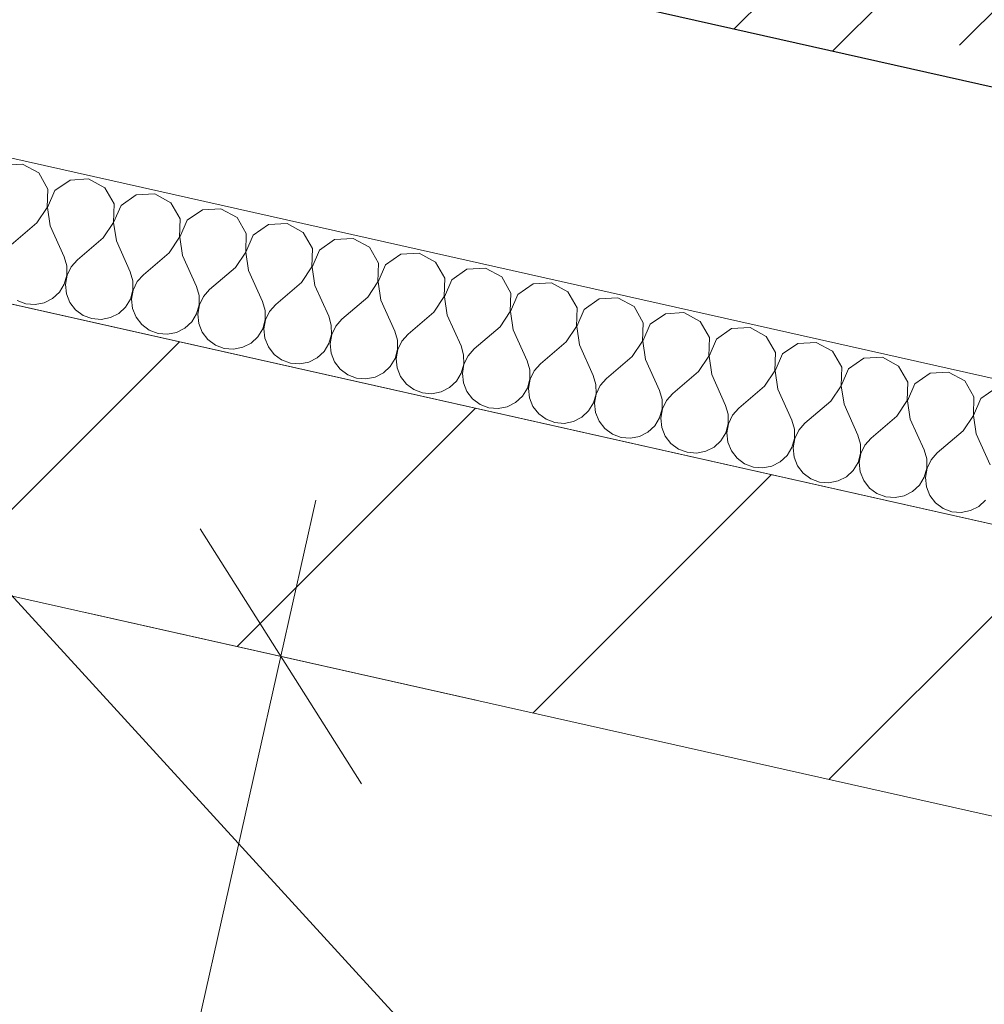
# Model space of a CAD drawing. Header units: millimetres. Extents: x -7213913 to -6937159, y 6128912 to 6404062.
# Tile 195 of 208: x -7187188 to -7186511, y 6173229 to 6173921. Entities that reach past the tile are written whole.
import ezdxf
from ezdxf.enums import TextEntityAlignment as Align

# ---------------------------------------------------------------- set-up
doc = ezdxf.new("R2010")
doc.units = ezdxf.units.MM
doc.header["$MEASUREMENT"] = 0
for name, color, linetype, lineweight in [('0_Ном._пера__1', 7, 'Continuous', 0), ('0_Ном._пера__120', 7, 'Continuous', 0), ('S - квартира_помещение.АР_Ном._пера__2', 8, 'Continuous', 15), ('АР-Стены_внутренние_пилоны.АР_Ном._пера__1', 7, 'Continuous', 30), ('АР-Стены_Перегородки_межквартирные_200.АР_Ном._пера__1', 7, 'Continuous', 15), ('АР-Чертеж-Размеры.АР_Ном._пера__1', 7, 'Continuous', 0), ('Паспорта Зон Archicad_Ном._пера__1', 7, 'Continuous', 0)]:
    doc.layers.add(name, color=color, linetype=linetype, lineweight=lineweight)
for name, color, linetype in [('S - квартира_помещение.АР', 7, 'Continuous'), ('АР-Стены_внутренние_пилоны.АР', 7, 'Continuous'), ('АР-Стены_Перегородки_межквартирные_200.АР', 7, 'Continuous'), ('АР-Чертеж-Размеры.АР', 7, 'Continuous')]:
    doc.layers.add(name, color=color, linetype=linetype)
doc.styles.add('РЎР“Р•РќР•Р\xa0Р\x98Р\xa0_РЎРўР\x98Р›Р¬_1', font='txt')
doc.styles.add('РЎР“Р•РќР•Р\xa0Р\x98Р\xa0_РЎРўР\x98Р›Р¬_2', font='calibri.ttf')
doc.styles.add('РЎР“Р•РќР•Р\xa0Р\x98Р\xa0_РЎРўР\x98Р›Р¬_3', font='GOST_Common.ttf')
doc.dimstyles.new('СГЕНЕРИР_СТИЛЬ__2', dxfattribs={"dimtxt": 200, "dimasz": 142.5, "dimexe": 0.18, "dimexo": 0.0625, "dimgap": 0, "dimtad": 1, "dimdec": 0, "dimzin": 0, "dimdsep": 46, "dimtxsty": 'РЎР“Р•РќР•Р\xa0Р\x98Р\xa0_РЎРўР\x98Р›Р¬_3', "dimblk": 'ARROWHEAD_6', "dimblk1": 'ARROWHEAD_6', "dimblk2": 'ARROWHEAD_6', "dimcen": 0.09, "dimse1": 1, "dimse2": 1, "dimclrd": 7, "dimclre": 7, "dimclrt": 7, "dimazin": 0, "dimtfac": 1, "dimtdec": 4, "dimtmove": 2, "dimatfit": 3, "dimfxl": 1, "dimtolj": 1, "dimtzin": 0, "dimarcsym": 0})
doc.dimstyles.new('СГЕНЕРИР_СТИЛЬ__3', dxfattribs={"dimtxt": 200, "dimasz": 142.5, "dimexe": 0.18, "dimexo": 0.0625, "dimgap": 0, "dimtad": 1, "dimdec": 0, "dimzin": 0, "dimdsep": 46, "dimtxsty": 'РЎР“Р•РќР•Р\xa0Р\x98Р\xa0_РЎРўР\x98Р›Р¬_3', "dimblk": 'ARROWHEAD_6', "dimblk1": 'ARROWHEAD_6', "dimblk2": 'ARROWHEAD_6', "dimcen": 0.09, "dimse1": 1, "dimse2": 1, "dimclrd": 7, "dimclre": 7, "dimclrt": 7, "dimazin": 0, "dimtfac": 1, "dimtdec": 4, "dimtmove": 0, "dimatfit": 3, "dimfxl": 1, "dimtolj": 1, "dimtzin": 0, "dimarcsym": 0})
doc.dimstyles.new('СГЕНЕРИР_СТИЛЬ__5', dxfattribs={"dimtxt": 129.999995, "dimasz": 142.5, "dimexe": 0.18, "dimexo": 0.0625, "dimgap": 0, "dimtad": 1, "dimdec": 0, "dimzin": 0, "dimdsep": 46, "dimtxsty": 'РЎР“Р•РќР•Р\xa0Р\x98Р\xa0_РЎРўР\x98Р›Р¬_3', "dimblk": 'ARROWHEAD_6', "dimblk1": 'ARROWHEAD_6', "dimblk2": 'ARROWHEAD_6', "dimcen": 0.09, "dimse1": 1, "dimse2": 1, "dimclrd": 7, "dimclre": 7, "dimclrt": 7, "dimazin": 0, "dimtfac": 1, "dimtdec": 4, "dimtmove": 0, "dimatfit": 3, "dimfxl": 1, "dimtolj": 1, "dimtzin": 0, "dimarcsym": 0})

# ---------------------------------------------------------------- blocks, each defined once
blk = doc.blocks.new('Кухня-столовая_1_36_1', base_point=(-7189706.73, 6172333.95))
at = {"layer": 'S - квартира_помещение.АР_Ном._пера__2', "color": 8, "linetype": 'Continuous', "lineweight": 15, "flags": 128}
blk.add_lwpolyline([(-7193758.81, 6172665.36), (-7191416.44, 6172138.19), (-7191575.43, 6171425.72), (-7190722.61, 6171234.18), (-7186342.94, 6170250.53), (-7186334.86, 6170248.72), (-7186314.01, 6170301.42), (-7186280.59, 6170774.66), (-7186280.57, 6170774.66), (-7186104.13, 6173271.83), (-7193260.59, 6174879.12)], close=True, dxfattribs=at)
at = {"layer": 'Паспорта Зон Archicad_Ном._пера__1', "color": 7, "lineweight": 0, "style": 'РЎР“Р•РќР•Р\xa0Р\x98Р\xa0_РЎРўР\x98Р›Р¬_1'}
blk.add_attdef('ROOM_NUMBER', text='', height=250, rotation=347.34172, dxfattribs=at).set_placement((-7187971.37, 6171826.85), align=Align.MIDDLE_CENTER)
at = {"layer": 'Паспорта Зон Archicad_Ном._пера__1', "color": 7, "lineweight": 0, "style": 'РЎР“Р•РќР•Р\xa0Р\x98Р\xa0_РЎРўР\x98Р›Р¬_2'}
blk.add_attdef('ROOM_AREA', text='', height=200, rotation=347.34172, dxfattribs=at).set_placement((-7186383.41, 6170756.63), align=Align.MIDDLE_RIGHT)
blk = doc.blocks.new('Стена_135_1', base_point=(-7193336.24, 6174998.6))
at = {"layer": 'АР-Стены_Перегородки_межквартирные_200.АР', "linetype": 'Continuous', "lineweight": 0, "true_color": 0x000000}
h = blk.add_hatch(dxfattribs=at)
h.set_pattern_fill('БЛОКИ_БЕТОННЫЕ_ЭФФЕКТИВН_78', color=18, style=0, pattern_type=2)
h.set_pattern_definition([(45, (-6566190.34, 6562677.8), (-127.279217, 127.279217), [])])
h.paths.add_polyline_path([(-7193260.59, 6174879.12), (-7186020.2, 6173252.98), (-7185976.38, 6173448.12), (-7193216.76, 6175074.26)])
at = {"layer": 'АР-Стены_Перегородки_межквартирные_200.АР_Ном._пера__1', "color": 7, "linetype": 'Continuous', "lineweight": 15, "flags": 128}
for points in [[(-7193260.59, 6174879.12), (-7186104.13, 6173271.83)], [(-7185976.38, 6173448.12), (-7187699.2, 6173835.06)]]:
    blk.add_lwpolyline(points, dxfattribs=at)
blk = doc.blocks.new('Стена_208_1', base_point=(-7187679.25, 6174266.15))
at = {"layer": 'АР-Стены_внутренние_пилоны.АР', "linetype": 'Continuous', "lineweight": 0, "true_color": 0x000000}
h = blk.add_hatch(dxfattribs=at)
h.set_pattern_fill('ЖЕЛЕЗОБЕТОН__PROJECT__0001', color=18, style=0, pattern_type=2)
h.set_pattern_definition([(45, (-6566190.34, 6562677.8), (-84.852814, 84.852814), []), (45, (-6566232.77, 6562720.22), (-84.852814, 84.852814), [90, -30, 0, -30])])
h.paths.add_polyline_path([(-7187529.9, 6174360.72), (-7187584.68, 6174116.79), (-7184852.74, 6173503.22), (-7184797.95, 6173747.14)])
at = {"layer": 'АР-Стены_внутренние_пилоны.АР_Ном._пера__1', "color": 7, "linetype": 'Continuous', "lineweight": 30, "flags": 128}
blk.add_lwpolyline([(-7187584.68, 6174116.79), (-7184852.74, 6173503.22)], dxfattribs=at)
blk = doc.blocks.new('*X831', base_point=(-6566190.34, 6562677.79))
at = {"layer": '0_Ном._пера__1', "color": 7, "linetype": 'Continuous', "lineweight": 0}
for p, q in [((-7187186.15, 6173819.88), (-7187199.14, 6173819.15)), ((-7187174.72, 6173813.67), (-7187186.15, 6173819.88)), ((-7187168.26, 6173802.37), (-7187174.72, 6173813.67)), ((-7187152.68, 6173808.72), (-7187163.35, 6173801.27)), ((-7187139.69, 6173809.44), (-7187152.68, 6173808.72)), ((-7187128.25, 6173803.23), (-7187139.69, 6173809.44)), ((-7187168.7, 6173789.37), (-7187168.26, 6173802.37)), ((-7187163.35, 6173801.27), (-7187168.51, 6173789.32)), ((-7187121.79, 6173791.94), (-7187128.25, 6173803.23)), ((-7187106.22, 6173798.28), (-7187116.89, 6173790.83)), ((-7187093.23, 6173799.01), (-7187106.22, 6173798.28)), ((-7187081.79, 6173792.8), (-7187093.23, 6173799.01)), ((-7187175.91, 6173778.54), (-7187168.7, 6173789.37)), ((-7187168.51, 6173789.32), (-7187166.62, 6173776.45)), ((-7187122.24, 6173778.93), (-7187121.79, 6173791.94)), ((-7187116.89, 6173790.83), (-7187122.05, 6173778.89)), ((-7187075.33, 6173781.5), (-7187081.79, 6173792.8)), ((-7187059.76, 6173787.85), (-7187070.43, 6173780.4)), ((-7187046.76, 6173788.57), (-7187059.76, 6173787.85)), ((-7187035.33, 6173782.36), (-7187046.76, 6173788.57)), ((-7187075.77, 6173768.5), (-7187075.33, 6173781.5)), ((-7187070.43, 6173780.4), (-7187075.59, 6173768.45)), ((-7187028.87, 6173771.07), (-7187035.33, 6173782.36)), ((-7187175.91, 6173778.54), (-7187194.02, 6173763.08)), ((-7187166.62, 6173776.45), (-7187156.86, 6173754.73)), ((-7187129.45, 6173768.1), (-7187122.24, 6173778.93)), ((-7187122.05, 6173778.89), (-7187120.16, 6173766.01)), ((-7187013.29, 6173777.41), (-7187023.96, 6173769.96)), ((-7187000.3, 6173778.14), (-7187013.29, 6173777.41)), ((-7186988.87, 6173771.93), (-7187000.3, 6173778.14)), ((-7187129.45, 6173768.1), (-7187147.56, 6173752.65)), ((-7187120.16, 6173766.01), (-7187110.39, 6173744.3)), ((-7187082.99, 6173757.67), (-7187075.77, 6173768.5)), ((-7187075.59, 6173768.45), (-7187073.7, 6173755.58)), ((-7187029.31, 6173758.06), (-7187028.87, 6173771.07)), ((-7187023.96, 6173769.96), (-7187029.13, 6173758.02)), ((-7186982.41, 6173760.63), (-7186988.87, 6173771.93)), ((-7186966.83, 6173766.98), (-7186977.5, 6173759.53)), ((-7186953.84, 6173767.7), (-7186966.83, 6173766.98)), ((-7186942.41, 6173761.49), (-7186953.84, 6173767.7)), ((-7186982.85, 6173747.63), (-7186982.41, 6173760.63)), ((-7186977.5, 6173759.53), (-7186982.66, 6173747.58)), ((-7186935.95, 6173750.2), (-7186942.41, 6173761.49)), ((-7187155.01, 6173748.43), (-7187156.86, 6173754.73)), ((-7187147.56, 6173752.65), (-7187151.92, 6173747.73)), ((-7187082.99, 6173757.67), (-7187101.1, 6173742.21)), ((-7187073.7, 6173755.58), (-7187063.93, 6173733.86)), ((-7187036.53, 6173747.23), (-7187029.31, 6173758.06)), ((-7187029.13, 6173758.02), (-7187027.24, 6173745.14)), ((-7186920.37, 6173756.54), (-7186931.04, 6173749.09)), ((-7186907.38, 6173757.27), (-7186920.37, 6173756.54)), ((-7186895.95, 6173751.06), (-7186907.38, 6173757.27)), ((-7187154.97, 6173741.86), (-7187155.01, 6173748.43)), ((-7187151.92, 6173747.73), (-7187154.78, 6173741.82)), ((-7187036.53, 6173747.23), (-7187054.64, 6173731.78)), ((-7187027.24, 6173745.14), (-7187017.47, 6173723.43)), ((-7186990.07, 6173736.8), (-7186982.85, 6173747.63)), ((-7186982.66, 6173747.58), (-7186980.77, 6173734.71)), ((-7186936.39, 6173737.19), (-7186935.95, 6173750.2)), ((-7186931.04, 6173749.09), (-7186936.2, 6173737.15)), ((-7186889.49, 6173739.76), (-7186895.95, 6173751.06)), ((-7186873.91, 6173746.11), (-7186884.58, 6173738.66)), ((-7186860.92, 6173746.83), (-7186873.91, 6173746.11)), ((-7186849.48, 6173740.62), (-7186860.92, 6173746.83)), ((-7187156.71, 6173735.53), (-7187154.97, 6173741.86)), ((-7187154.78, 6173741.82), (-7187155.9, 6173735.35)), ((-7187108.55, 6173737.99), (-7187110.39, 6173744.3)), ((-7187108.5, 6173731.42), (-7187108.55, 6173737.99)), ((-7187101.1, 6173742.21), (-7187105.46, 6173737.3)), ((-7186889.93, 6173726.76), (-7186889.49, 6173739.76)), ((-7186884.58, 6173738.66), (-7186889.74, 6173726.71)), ((-7186843.02, 6173729.33), (-7186849.48, 6173740.62)), ((-7187160.13, 6173729.91), (-7187156.71, 6173735.53)), ((-7187155.9, 6173735.35), (-7187155.22, 6173728.81)), ((-7187110.25, 6173725.09), (-7187108.5, 6173731.42)), ((-7187108.32, 6173731.38), (-7187109.44, 6173724.91)), ((-7187105.46, 6173737.3), (-7187108.32, 6173731.38)), ((-7187062.09, 6173727.56), (-7187063.93, 6173733.86)), ((-7187054.64, 6173731.78), (-7187059, 6173726.86)), ((-7186990.07, 6173736.8), (-7187008.18, 6173721.34)), ((-7186980.77, 6173734.71), (-7186971.01, 6173712.99)), ((-7186943.6, 6173726.36), (-7186936.39, 6173737.19)), ((-7186936.2, 6173737.15), (-7186934.31, 6173724.27)), ((-7186827.45, 6173735.67), (-7186838.12, 6173728.22)), ((-7186814.46, 6173736.4), (-7186827.45, 6173735.67)), ((-7186803.02, 6173730.19), (-7186814.46, 6173736.4)), ((-7187189.94, 6173724.05), (-7187183.79, 6173721.74)), ((-7187170.8, 6173722.46), (-7187164.94, 6173725.45)), ((-7187164.94, 6173725.45), (-7187160.13, 6173729.91)), ((-7187155.22, 6173728.81), (-7187152.78, 6173722.71)), ((-7187113.66, 6173719.48), (-7187110.25, 6173725.09)), ((-7187109.44, 6173724.91), (-7187108.76, 6173718.38)), ((-7187062.04, 6173720.99), (-7187062.09, 6173727.56)), ((-7187059, 6173726.86), (-7187061.85, 6173720.95)), ((-7186943.6, 6173726.36), (-7186961.72, 6173710.91)), ((-7186934.31, 6173724.27), (-7186924.55, 6173702.56)), ((-7186897.14, 6173715.93), (-7186889.93, 6173726.76)), ((-7186889.74, 6173726.71), (-7186887.85, 6173713.84)), ((-7186843.47, 6173716.32), (-7186843.02, 6173729.33)), ((-7186838.12, 6173728.22), (-7186843.28, 6173716.28)), ((-7186796.56, 6173718.89), (-7186803.02, 6173730.19)), ((-7186780.99, 6173725.24), (-7186791.66, 6173717.79)), ((-7186767.99, 6173725.96), (-7186780.99, 6173725.24)), ((-7186756.56, 6173719.75), (-7186767.99, 6173725.96)), ((-7187183.79, 6173721.74), (-7187177.24, 6173721.2)), ((-7187177.24, 6173721.2), (-7187170.8, 6173722.46)), ((-7187152.78, 6173722.71), (-7187148.76, 6173717.52)), ((-7187148.76, 6173717.52), (-7187143.48, 6173713.61)), ((-7187118.48, 6173715.01), (-7187113.66, 6173719.48)), ((-7187108.76, 6173718.38), (-7187106.32, 6173712.28)), ((-7187063.79, 6173714.66), (-7187062.04, 6173720.99)), ((-7187061.85, 6173720.95), (-7187062.98, 6173714.48)), ((-7187015.63, 6173717.12), (-7187017.47, 6173723.43)), ((-7187015.58, 6173710.55), (-7187015.63, 6173717.12)), ((-7187008.18, 6173721.34), (-7187012.54, 6173716.43)), ((-7186797.01, 6173705.89), (-7186796.56, 6173718.89)), ((-7186791.66, 6173717.79), (-7186796.82, 6173705.84)), ((-7186750.1, 6173708.46), (-7186756.56, 6173719.75)), ((-7187143.48, 6173713.61), (-7187137.33, 6173711.3)), ((-7187137.33, 6173711.3), (-7187130.78, 6173710.76)), ((-7187130.78, 6173710.76), (-7187124.33, 6173712.03)), ((-7187124.33, 6173712.03), (-7187118.48, 6173715.01)), ((-7187106.32, 6173712.28), (-7187102.3, 6173707.08)), ((-7187067.2, 6173709.04), (-7187063.79, 6173714.66)), ((-7187062.98, 6173714.48), (-7187062.3, 6173707.94)), ((-7187017.33, 6173704.22), (-7187015.58, 6173710.55)), ((-7187015.39, 6173710.51), (-7187016.52, 6173704.04)), ((-7187012.54, 6173716.43), (-7187015.39, 6173710.51)), ((-7186969.17, 6173706.69), (-7186971.01, 6173712.99)), ((-7186961.72, 6173710.91), (-7186966.08, 6173705.99)), ((-7186897.14, 6173715.93), (-7186915.26, 6173700.47)), ((-7186887.85, 6173713.84), (-7186878.09, 6173692.12)), ((-7186850.68, 6173705.49), (-7186843.47, 6173716.32)), ((-7186843.28, 6173716.28), (-7186841.39, 6173703.4)), ((-7186734.53, 6173714.8), (-7186745.2, 6173707.35)), ((-7186721.53, 6173715.53), (-7186734.53, 6173714.8)), ((-7186710.1, 6173709.32), (-7186721.53, 6173715.53)), ((-7187102.3, 6173707.08), (-7187097.01, 6173703.18)), ((-7187097.01, 6173703.18), (-7187090.86, 6173700.87)), ((-7187077.87, 6173701.59), (-7187072.02, 6173704.58)), ((-7187072.02, 6173704.58), (-7187067.2, 6173709.04)), ((-7187062.3, 6173707.94), (-7187059.85, 6173701.84)), ((-7187020.74, 6173698.61), (-7187017.33, 6173704.22)), ((-7187016.52, 6173704.04), (-7187015.84, 6173697.51)), ((-7186969.12, 6173700.12), (-7186969.17, 6173706.69)), ((-7186966.08, 6173705.99), (-7186968.93, 6173700.08)), ((-7186850.68, 6173705.49), (-7186868.79, 6173690.04)), ((-7186841.39, 6173703.4), (-7186831.62, 6173681.69)), ((-7186804.22, 6173695.06), (-7186797.01, 6173705.89)), ((-7186796.82, 6173705.84), (-7186794.93, 6173692.97)), ((-7186750.54, 6173695.45), (-7186750.1, 6173708.46)), ((-7186745.2, 6173707.35), (-7186750.36, 6173695.41)), ((-7186703.64, 6173698.02), (-7186710.1, 6173709.32)), ((-7186688.06, 6173704.37), (-7186698.73, 6173696.92)), ((-7186675.07, 6173705.09), (-7186688.06, 6173704.37)), ((-7186663.64, 6173698.88), (-7186675.07, 6173705.09)), ((-7187090.86, 6173700.87), (-7187084.32, 6173700.33)), ((-7187084.32, 6173700.33), (-7187077.87, 6173701.59)), ((-7187059.85, 6173701.84), (-7187055.84, 6173696.65)), ((-7187055.84, 6173696.65), (-7187050.55, 6173692.74)), ((-7187025.56, 6173694.14), (-7187020.74, 6173698.61)), ((-7187015.84, 6173697.51), (-7187013.39, 6173691.41)), ((-7186970.87, 6173693.79), (-7186969.12, 6173700.12)), ((-7186968.93, 6173700.08), (-7186970.06, 6173693.61)), ((-7186922.71, 6173696.25), (-7186924.55, 6173702.56)), ((-7186922.66, 6173689.68), (-7186922.71, 6173696.25)), ((-7186915.26, 6173700.47), (-7186919.62, 6173695.56)), ((-7186704.08, 6173685.02), (-7186703.64, 6173698.02)), ((-7186698.73, 6173696.92), (-7186703.89, 6173684.97)), ((-7186657.18, 6173687.59), (-7186663.64, 6173698.88)), ((-7187050.55, 6173692.74), (-7187044.4, 6173690.43)), ((-7187044.4, 6173690.43), (-7187037.86, 6173689.89)), ((-7187037.86, 6173689.89), (-7187031.41, 6173691.16)), ((-7187031.41, 6173691.16), (-7187025.56, 6173694.14)), ((-7187013.39, 6173691.41), (-7187009.38, 6173686.21)), ((-7186974.28, 6173688.17), (-7186970.87, 6173693.79)), ((-7186970.06, 6173693.61), (-7186969.37, 6173687.07)), ((-7186924.41, 6173683.35), (-7186922.66, 6173689.68)), ((-7186922.47, 6173689.64), (-7186923.6, 6173683.17)), ((-7186919.62, 6173695.56), (-7186922.47, 6173689.64)), ((-7186876.24, 6173685.82), (-7186878.09, 6173692.12)), ((-7186868.79, 6173690.04), (-7186873.15, 6173685.12)), ((-7186804.22, 6173695.06), (-7186822.33, 6173679.6)), ((-7186794.93, 6173692.97), (-7186785.16, 6173671.25)), ((-7186757.76, 6173684.62), (-7186750.54, 6173695.45)), ((-7186750.36, 6173695.41), (-7186748.47, 6173682.53)), ((-7186641.6, 6173693.93), (-7186652.27, 6173686.48)), ((-7186628.61, 6173694.66), (-7186641.6, 6173693.93)), ((-7186617.18, 6173688.45), (-7186628.61, 6173694.66)), ((-7187009.38, 6173686.21), (-7187004.09, 6173682.31)), ((-7187004.09, 6173682.31), (-7186997.94, 6173680)), ((-7186984.95, 6173680.73), (-7186979.1, 6173683.71)), ((-7186979.1, 6173683.71), (-7186974.28, 6173688.17)), ((-7186969.37, 6173687.07), (-7186966.93, 6173680.97)), ((-7186927.82, 6173677.74), (-7186924.41, 6173683.35)), ((-7186923.6, 6173683.17), (-7186922.91, 6173676.64)), ((-7186876.2, 6173679.25), (-7186876.24, 6173685.82)), ((-7186873.15, 6173685.12), (-7186876.01, 6173679.21)), ((-7186757.76, 6173684.62), (-7186775.87, 6173669.17)), ((-7186748.47, 6173682.53), (-7186738.7, 6173660.82)), ((-7186711.3, 6173674.19), (-7186704.08, 6173685.02)), ((-7186703.89, 6173684.97), (-7186702, 6173672.1)), ((-7186657.62, 6173674.58), (-7186657.18, 6173687.59)), ((-7186652.27, 6173686.48), (-7186657.43, 6173674.54)), ((-7186610.72, 6173677.15), (-7186617.18, 6173688.45)), ((-7186595.14, 6173683.5), (-7186605.81, 6173676.05)), ((-7186582.15, 6173684.22), (-7186595.14, 6173683.5)), ((-7186570.71, 6173678.01), (-7186582.15, 6173684.22)), ((-7186997.94, 6173680), (-7186991.39, 6173679.46)), ((-7186991.39, 6173679.46), (-7186984.95, 6173680.73)), ((-7186966.93, 6173680.97), (-7186962.91, 6173675.78)), ((-7186962.91, 6173675.78), (-7186957.63, 6173671.87)), ((-7186932.63, 6173673.27), (-7186927.82, 6173677.74)), ((-7186922.91, 6173676.64), (-7186920.47, 6173670.54)), ((-7186877.94, 6173672.92), (-7186876.2, 6173679.25)), ((-7186876.01, 6173679.21), (-7186877.13, 6173672.74)), ((-7186829.78, 6173675.38), (-7186831.62, 6173681.69)), ((-7186829.73, 6173668.81), (-7186829.78, 6173675.38)), ((-7186822.33, 6173679.6), (-7186826.69, 6173674.69)), ((-7186611.16, 6173664.15), (-7186610.72, 6173677.15)), ((-7186605.81, 6173676.05), (-7186610.97, 6173664.1)), ((-7186564.25, 6173666.72), (-7186570.71, 6173678.01)), ((-7186957.63, 6173671.87), (-7186951.48, 6173669.56)), ((-7186951.48, 6173669.56), (-7186944.93, 6173669.02)), ((-7186944.93, 6173669.02), (-7186938.49, 6173670.29)), ((-7186938.49, 6173670.29), (-7186932.63, 6173673.27)), ((-7186920.47, 6173670.54), (-7186916.45, 6173665.34)), ((-7186881.36, 6173667.3), (-7186877.94, 6173672.92)), ((-7186877.13, 6173672.74), (-7186876.45, 6173666.2)), ((-7186831.48, 6173662.48), (-7186829.73, 6173668.81)), ((-7186829.55, 6173668.77), (-7186830.67, 6173662.3)), ((-7186826.69, 6173674.69), (-7186829.55, 6173668.77)), ((-7186783.32, 6173664.95), (-7186785.16, 6173671.25)), ((-7186775.87, 6173669.17), (-7186780.23, 6173664.25)), ((-7186711.3, 6173674.19), (-7186729.41, 6173658.73)), ((-7186702, 6173672.1), (-7186692.24, 6173650.38)), ((-7186664.83, 6173663.75), (-7186657.62, 6173674.58)), ((-7186657.43, 6173674.54), (-7186655.54, 6173661.66)), ((-7186548.68, 6173673.06), (-7186559.35, 6173665.61)), ((-7186535.69, 6173673.79), (-7186548.68, 6173673.06)), ((-7186524.25, 6173667.58), (-7186535.69, 6173673.79)), ((-7186916.45, 6173665.34), (-7186911.17, 6173661.44)), ((-7186892.03, 6173659.86), (-7186886.17, 6173662.84)), ((-7186886.17, 6173662.84), (-7186881.36, 6173667.3)), ((-7186876.45, 6173666.2), (-7186874.01, 6173660.1)), ((-7186834.89, 6173656.87), (-7186831.48, 6173662.48)), ((-7186830.67, 6173662.3), (-7186829.99, 6173655.77)), ((-7186783.27, 6173658.38), (-7186783.32, 6173664.95)), ((-7186780.23, 6173664.25), (-7186783.08, 6173658.34)), ((-7186664.83, 6173663.75), (-7186682.95, 6173648.3)), ((-7186655.54, 6173661.66), (-7186645.78, 6173639.95)), ((-7186618.37, 6173653.32), (-7186611.16, 6173664.15)), ((-7186610.97, 6173664.1), (-7186609.08, 6173651.23)), ((-7186564.7, 6173653.71), (-7186564.25, 6173666.72)), ((-7186559.35, 6173665.61), (-7186564.51, 6173653.67)), ((-7186517.79, 6173656.28), (-7186524.25, 6173667.58)), ((-7186502.22, 6173662.63), (-7186512.89, 6173655.18)), ((-7186911.17, 6173661.44), (-7186905.02, 6173659.13)), ((-7186905.02, 6173659.13), (-7186898.47, 6173658.59)), ((-7186898.47, 6173658.59), (-7186892.03, 6173659.86)), ((-7186874.01, 6173660.1), (-7186869.99, 6173654.91)), ((-7186869.99, 6173654.91), (-7186864.71, 6173651)), ((-7186839.71, 6173652.4), (-7186834.89, 6173656.87)), ((-7186829.99, 6173655.77), (-7186827.55, 6173649.67)), ((-7186785.02, 6173652.05), (-7186783.27, 6173658.38)), ((-7186783.08, 6173658.34), (-7186784.21, 6173651.87)), ((-7186736.86, 6173654.51), (-7186738.7, 6173660.82)), ((-7186729.41, 6173658.73), (-7186733.77, 6173653.82)), ((-7186518.24, 6173643.28), (-7186517.79, 6173656.28)), ((-7186512.89, 6173655.18), (-7186518.05, 6173643.23)), ((-7186864.71, 6173651), (-7186858.56, 6173648.69)), ((-7186858.56, 6173648.69), (-7186852.01, 6173648.15)), ((-7186852.01, 6173648.15), (-7186845.56, 6173649.42)), ((-7186845.56, 6173649.42), (-7186839.71, 6173652.4)), ((-7186827.55, 6173649.67), (-7186823.53, 6173644.47)), ((-7186788.43, 6173646.43), (-7186785.02, 6173652.05)), ((-7186784.21, 6173651.87), (-7186783.53, 6173645.33)), ((-7186738.56, 6173641.61), (-7186736.81, 6173647.94)), ((-7186736.62, 6173647.9), (-7186737.75, 6173641.43)), ((-7186736.81, 6173647.94), (-7186736.86, 6173654.51)), ((-7186733.77, 6173653.82), (-7186736.62, 6173647.9)), ((-7186690.4, 6173644.08), (-7186692.24, 6173650.38)), ((-7186682.95, 6173648.3), (-7186687.31, 6173643.38)), ((-7186618.37, 6173653.32), (-7186636.49, 6173637.86)), ((-7186609.08, 6173651.23), (-7186599.32, 6173629.51)), ((-7186571.91, 6173642.88), (-7186564.7, 6173653.71)), ((-7186564.51, 6173653.67), (-7186562.62, 6173640.79)), ((-7186823.53, 6173644.47), (-7186818.24, 6173640.57)), ((-7186799.1, 6173638.99), (-7186793.25, 6173641.97)), ((-7186793.25, 6173641.97), (-7186788.43, 6173646.43)), ((-7186783.53, 6173645.33), (-7186781.08, 6173639.23)), ((-7186741.97, 6173636), (-7186738.56, 6173641.61)), ((-7186737.75, 6173641.43), (-7186737.07, 6173634.9)), ((-7186690.35, 6173637.51), (-7186690.4, 6173644.08)), ((-7186687.31, 6173643.38), (-7186690.16, 6173637.47)), ((-7186571.91, 6173642.88), (-7186590.02, 6173627.43)), ((-7186562.62, 6173640.79), (-7186552.85, 6173619.08)), ((-7186525.45, 6173632.45), (-7186518.24, 6173643.28)), ((-7186518.05, 6173643.23), (-7186516.16, 6173630.36)), ((-7186818.24, 6173640.57), (-7186812.09, 6173638.26)), ((-7186812.09, 6173638.26), (-7186805.55, 6173637.72)), ((-7186805.55, 6173637.72), (-7186799.1, 6173638.99)), ((-7186781.08, 6173639.23), (-7186777.07, 6173634.04)), ((-7186777.07, 6173634.04), (-7186771.78, 6173630.13)), ((-7186746.79, 6173631.53), (-7186741.97, 6173636)), ((-7186737.07, 6173634.9), (-7186734.62, 6173628.8)), ((-7186692.1, 6173631.18), (-7186690.35, 6173637.51)), ((-7186690.16, 6173637.47), (-7186691.29, 6173631)), ((-7186643.94, 6173633.64), (-7186645.78, 6173639.95)), ((-7186636.49, 6173637.86), (-7186640.85, 6173632.95)), ((-7186771.78, 6173630.13), (-7186765.63, 6173627.82)), ((-7186765.63, 6173627.82), (-7186759.09, 6173627.28)), ((-7186759.09, 6173627.28), (-7186752.64, 6173628.55)), ((-7186752.64, 6173628.55), (-7186746.79, 6173631.53)), ((-7186734.62, 6173628.8), (-7186730.61, 6173623.6)), ((-7186695.51, 6173625.56), (-7186692.1, 6173631.18)), ((-7186691.29, 6173631), (-7186690.6, 6173624.46)), ((-7186645.64, 6173620.74), (-7186643.89, 6173627.07)), ((-7186643.7, 6173627.03), (-7186644.83, 6173620.56)), ((-7186643.89, 6173627.07), (-7186643.94, 6173633.64)), ((-7186640.85, 6173632.95), (-7186643.7, 6173627.03)), ((-7186597.47, 6173623.21), (-7186599.32, 6173629.51)), ((-7186590.02, 6173627.43), (-7186594.38, 6173622.51)), ((-7186525.45, 6173632.45), (-7186543.56, 6173616.99)), ((-7186516.16, 6173630.36), (-7186506.39, 6173608.64)), ((-7186730.61, 6173623.6), (-7186725.32, 6173619.7)), ((-7186706.18, 6173618.12), (-7186700.33, 6173621.1)), ((-7186700.33, 6173621.1), (-7186695.51, 6173625.56)), ((-7186690.6, 6173624.46), (-7186688.16, 6173618.36)), ((-7186649.05, 6173615.13), (-7186645.64, 6173620.74)), ((-7186644.83, 6173620.56), (-7186644.14, 6173614.03)), ((-7186597.43, 6173616.64), (-7186597.47, 6173623.21)), ((-7186594.38, 6173622.51), (-7186597.24, 6173616.6)), ((-7186725.32, 6173619.7), (-7186719.17, 6173617.39)), ((-7186719.17, 6173617.39), (-7186712.62, 6173616.85)), ((-7186712.62, 6173616.85), (-7186706.18, 6173618.12)), ((-7186688.16, 6173618.36), (-7186684.14, 6173613.17)), ((-7186684.14, 6173613.17), (-7186678.86, 6173609.26)), ((-7186653.86, 6173610.66), (-7186649.05, 6173615.13)), ((-7186644.14, 6173614.03), (-7186641.7, 6173607.93)), ((-7186599.17, 6173610.31), (-7186597.43, 6173616.64)), ((-7186597.24, 6173616.6), (-7186598.36, 6173610.13)), ((-7186551.01, 6173612.77), (-7186552.85, 6173619.08)), ((-7186543.56, 6173616.99), (-7186547.92, 6173612.08)), ((-7186678.86, 6173609.26), (-7186672.71, 6173606.95)), ((-7186672.71, 6173606.95), (-7186666.16, 6173606.41)), ((-7186666.16, 6173606.41), (-7186659.72, 6173607.68)), ((-7186659.72, 6173607.68), (-7186653.86, 6173610.66)), ((-7186641.7, 6173607.93), (-7186637.68, 6173602.73)), ((-7186602.59, 6173604.69), (-7186599.17, 6173610.31)), ((-7186598.36, 6173610.13), (-7186597.68, 6173603.59)), ((-7186552.71, 6173599.87), (-7186550.96, 6173606.2)), ((-7186550.78, 6173606.16), (-7186551.9, 6173599.69)), ((-7186550.96, 6173606.2), (-7186551.01, 6173612.77)), ((-7186547.92, 6173612.08), (-7186550.78, 6173606.16)), ((-7186637.68, 6173602.73), (-7186632.4, 6173598.83)), ((-7186613.26, 6173597.25), (-7186607.4, 6173600.23)), ((-7186607.4, 6173600.23), (-7186602.59, 6173604.69)), ((-7186597.68, 6173603.59), (-7186595.24, 6173597.49)), ((-7186556.12, 6173594.26), (-7186552.71, 6173599.87)), ((-7186551.9, 6173599.69), (-7186551.22, 6173593.16)), ((-7186632.4, 6173598.83), (-7186626.25, 6173596.52)), ((-7186626.25, 6173596.52), (-7186619.7, 6173595.98)), ((-7186619.7, 6173595.98), (-7186613.26, 6173597.25)), ((-7186595.24, 6173597.49), (-7186591.22, 6173592.3)), ((-7186591.22, 6173592.3), (-7186585.94, 6173588.39)), ((-7186560.94, 6173589.79), (-7186556.12, 6173594.26)), ((-7186551.22, 6173593.16), (-7186548.78, 6173587.06)), ((-7186585.94, 6173588.39), (-7186579.79, 6173586.08)), ((-7186579.79, 6173586.08), (-7186573.24, 6173585.54)), ((-7186573.24, 6173585.54), (-7186566.79, 6173586.81)), ((-7186566.79, 6173586.81), (-7186560.94, 6173589.79)), ((-7186548.78, 6173587.06), (-7186544.76, 6173581.86)), ((-7186544.76, 6173581.86), (-7186539.47, 6173577.96)), ((-7186520.33, 6173576.38), (-7186514.48, 6173579.36)), ((-7186514.48, 6173579.36), (-7186509.66, 6173583.82)), ((-7186539.47, 6173577.96), (-7186533.33, 6173575.65)), ((-7186533.33, 6173575.65), (-7186526.78, 6173575.11)), ((-7186526.78, 6173575.11), (-7186520.33, 6173576.38))]:
    blk.add_line(p, q, dxfattribs=at)
blk = doc.blocks.new('Стена_398_1', base_point=(-7187579.72, 6173910.71))
at = {"layer": '0_Ном._пера__1', "color": 7, "linetype": 'Continuous', "lineweight": 0, "flags": 128}
for points in [[(-7184945.34, 6173319.05), (-7187579.72, 6173910.71)], [(-7187601.63, 6173813.14), (-7184869.69, 6173199.57)]]:
    blk.add_lwpolyline(points, dxfattribs=at)
at = {"color": 7, "lineweight": 0}
blk.add_blockref('*X831', (-6566190.34, 6562677.79), dxfattribs=at)
blk = doc.blocks.new('Полилиния_1_1', base_point=(-7183881.2, 6172466.87))
at = {"layer": '0_Ном._пера__120', "color": 7, "linetype": 'Continuous', "lineweight": 0, "flags": 128}
blk.add_lwpolyline([(-7183881.2, 6172466.87), (-7186841.84, 6173131.81), (-7187722.3, 6174095.03)], dxfattribs=at)
blk = doc.blocks.new('*D889', base_point=(-6566190.34, 6562677.79))
at = {"layer": 'АР-Чертеж-Размеры.АР_Ном._пера__1', "color": 7, "linetype": 'Continuous', "lineweight": 0, "transparency": 16777216}
for p, q in [((-7187487.23, 6174550.69), (-7187548.86, 6174276.28)), ((-7187428.43, 6174470.23), (-7187607.66, 6174356.74)), ((-7187518.05, 6174413.48), (-7187627.81, 6174438.14)), ((-7184786.1, 6173799.9), (-7187518.05, 6174413.48)), ((-7184755.29, 6173937.11), (-7184816.92, 6173662.7)), ((-7184875.72, 6173743.16), (-7184696.49, 6173856.65)), ((-7184676.34, 6173775.25), (-7184786.1, 6173799.9))]:
    blk.add_line(p, q, dxfattribs=at)
at = {"layer": 'АР-Чертеж-Размеры.АР_Ном._пера__1', "color": 7, "lineweight": 0, "transparency": 16777216, "insert": (-7186348.01, 6174177.35), "char_height": 130, "attachment_point": 7, "rotation": 347.34172, "style": 'РЎР“Р•РќР•Р\xa0Р\x98Р\xa0_РЎРўР\x98Р›Р¬_3'}
blk.add_mtext('\\A1;{\\pql;\\fGOST Common|b0|i0|c204|p0;\\W1.000000;2\xa0800}', dxfattribs=at)
blk = doc.blocks.new('ARROWHEAD_6')
at = {"color": 0, "linetype": 'Continuous', "lineweight": 0}
for p, q in [((-0.5, -0.5), (0.5, 0.5)), ((0, 0), (-1, 0))]:
    blk.add_line(p, q, dxfattribs=at)
blk = doc.blocks.new('*D940', base_point=(-6566190.34, 6562677.79))
at = {"layer": 'АР-Чертеж-Размеры.АР_Ном._пера__1', "color": 7, "linetype": 'Continuous', "lineweight": 0, "transparency": 16777216}
for p, q in [((-7187004.65, 6173474.08), (-7186980, 6173583.85)), ((-7186947.91, 6173384.47), (-7187061.39, 6173563.7)), ((-7186867.44, 6173443.27), (-7187141.86, 6173504.9)), ((-7187662.06, 6170547), (-7187004.65, 6173474.08)), ((-7187718.8, 6170636.61), (-7187605.32, 6170457.39)), ((-7187524.85, 6170516.19), (-7187799.26, 6170577.82)), ((-7187686.71, 6170437.24), (-7187662.06, 6170547))]:
    blk.add_line(p, q, dxfattribs=at)
at = {"layer": 'АР-Чертеж-Размеры.АР_Ном._пера__1', "color": 7, "lineweight": 0, "transparency": 16777216, "insert": (-7187361.7, 6172161.81), "char_height": 200, "attachment_point": 7, "rotation": 77.34172, "style": 'РЎР“Р•РќР•Р\xa0Р\x98Р\xa0_РЎРўР\x98Р›Р¬_3'}
blk.add_mtext('\\A1;{\\pql;\\fGOST Common|b0|i0|c204|p0;\\W1.000000;3\xa0000}', dxfattribs=at)
blk = doc.blocks.new('*D1108', base_point=(-6566190.34, 6562677.79))
at = {"layer": 'АР-Чертеж-Размеры.АР_Ном._пера__1', "color": 7, "linetype": 'Continuous', "lineweight": 0, "transparency": 16777216}
for p, q in [((-7193391.05, 6174298.25), (-7191049.42, 6173772.34)), ((-7191080.24, 6173635.13), (-7191018.61, 6173909.54)), ((-7190959.81, 6173829.08), (-7191139.03, 6173715.59)), ((-7191049.42, 6173772.34), (-7186234.59, 6172690.95)), ((-7186265.41, 6172553.75), (-7186203.78, 6172828.16)), ((-7186324.21, 6172634.21), (-7186144.98, 6172747.69)), ((-7186234.59, 6172690.95), (-7186124.83, 6172666.3))]:
    blk.add_line(p, q, dxfattribs=at)
at = {"layer": 'АР-Чертеж-Размеры.АР_Ном._пера__1', "color": 7, "lineweight": 0, "transparency": 16777216, "insert": (-7188953.3, 6173342.56), "char_height": 200, "attachment_point": 7, "rotation": 347.34172, "style": 'РЎР“Р•РќР•Р\xa0Р\x98Р\xa0_РЎРўР\x98Р›Р¬_3'}
blk.add_mtext('\\A1;{\\pql;\\fGOST Common|b0|i0|c204|p0;\\W1.000000;4\xa0935}', dxfattribs=at)

msp = doc.modelspace()

# ---------------------------------------------------------------- linework, layer by layer
at = {"layer": 'S - квартира_помещение.АР', "color": 254, "linetype": 'Continuous', "lineweight": 0, "true_color": 0xd8d8d8, "flags": 128}
msp.add_lwpolyline([(-7193758.81, 6172665.36), (-7191416.44, 6172138.19), (-7191575.43, 6171425.72), (-7190722.61, 6171234.18), (-7186342.94, 6170250.53), (-7186334.86, 6170248.72), (-7186314.01, 6170301.42), (-7186280.59, 6170774.66), (-7186280.57, 6170774.66), (-7186104.13, 6173271.83), (-7193260.59, 6174879.12)], close=True, dxfattribs=at)

# ---------------------------------------------------------------- block references
at = {"color": 7, "linetype": 'Continuous', "lineweight": 0}
msp.add_blockref('Полилиния_1_1', (-7183881.2, 6172466.87), dxfattribs=at)
at = {"color": 7, "lineweight": 0}
msp.add_blockref('Стена_398_1', (-7187579.72, 6173910.71), dxfattribs=at)
at = {"layer": 'S - квартира_помещение.АР', "color": 7, "linetype": 'Continuous', "lineweight": 0}
msp.add_blockref('Кухня-столовая_1_36_1', (-7189706.73, 6172333.95), dxfattribs=at)
at = {"layer": 'АР-Стены_внутренние_пилоны.АР', "color": 7, "lineweight": 0}
msp.add_blockref('Стена_208_1', (-7187679.25, 6174266.15), dxfattribs=at)
at = {"layer": 'АР-Стены_Перегородки_межквартирные_200.АР', "color": 7, "lineweight": 0}
msp.add_blockref('Стена_135_1', (-7193336.24, 6174998.6), dxfattribs=at)

# ---------------------------------------------------------------- dimensions: what is measured, and where the dimension line sits
at = {"layer": 'АР-Чертеж-Размеры.АР', "color": 7, "linetype": 'Continuous', "lineweight": 0}
for base, p1, p2, angle, dimstyle, picture, middle, turn in [((-7187518.05, 6174413.48), (-7184797.95, 6173747.14), (-7187529.9, 6174360.72), 167.34172, 'СГЕНЕРИР_СТИЛЬ__5', '*D889', (-7186116.18, 6174191.9), 347.34172), ((-7186234.59, 6172690.95), (-7190918.96, 6174353.21), (-7186104.13, 6173271.83), 347.34172, 'СГЕНЕРИР_СТИЛЬ__3', '*D1108', (-7188596.65, 6173364.94), 347.34172), ((-7187004.65, 6173474.08), (-7187662.06, 6170547), (-7187004.66, 6173474.09), 77.34172, 'СГЕНЕРИР_СТИЛЬ__2', '*D940', (-7187384.09, 6172518.47), 77.34172)]:
    dim = msp.add_linear_dim(base=base, p1=p1, p2=p2, angle=angle, dimstyle=dimstyle, dxfattribs=at)
    dim.commit()
    dim.dimension.update_dxf_attribs({"geometry": picture, "text_midpoint": middle, "dimtype": 160, "text_rotation": turn})

doc.saveas('drawing.dxf')
